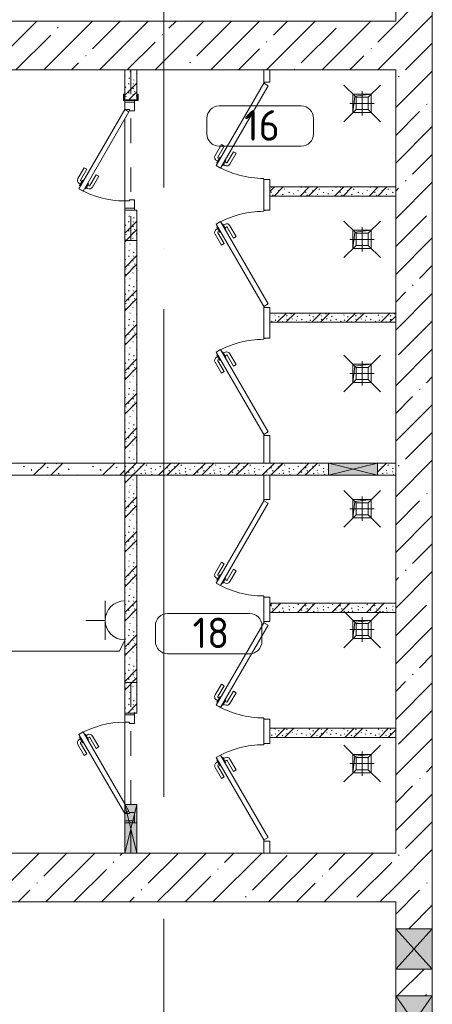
# Model space of a CAD drawing. Header units: millimetres. Extents: x -32229 to 169101, y -13689 to 125138.
# Tile 209 of 256: x 106725 to 110105, y 11211 to 19287. Entities that reach past the tile are written whole.
import ezdxf

# ---------------------------------------------------------------- set-up
doc = ezdxf.new("R2010")
doc.units = ezdxf.units.MM
doc.linetypes.add('3_ Штрих_ 1 х 1 мм', pattern=[400, 200, -200])
doc.linetypes.add('ADSK_Линия сетки', pattern=[5000, 4000, -500, 0, -500])
for name, color, linetype, lineweight in [('A-____-NOTE-TEXT', 5, 'Continuous', 18), ('A-AREA-____-IDEN', 7, 'Continuous', 9), ('A-DOOR-____-MCUT', 7, 'Continuous', 9), ('A-DOOR-____-OTLN', 7, 'Continuous', 18), ('A-DOOR-FRAM-MCUT', 7, 'Continuous', 9), ('A-FLOR-____-OTLN', 7, 'Continuous', 18), ('A-GLAZ-____-MCUT', 7, 'Continuous', 9), ('A-GLAZ-____-OTLN', 7, 'Continuous', 18), ('A-WALL-____-MCUT', 7, 'Continuous', 40), ('A-WALL-____-PATT', 7, 'Continuous', 40), ('I-WALL-____-MCUT', 7, 'Continuous', 40), ('M-EQPM-____-OTLN', 7, 'Continuous', 18), ('P-SANR-FIXT-OTLN', 7, 'Continuous', 18), ('S-BEAM-____-OTLN', 7, 'Continuous', 18), ('S-COLS-____-MCUT', 7, 'Continuous', 40), ('S-COLS-____-OTLN', 7, 'Continuous', 18), ('S-GRID-____-OTLN', 7, 'Continuous', 9)]:
    doc.layers.add(name, color=color, linetype=linetype, lineweight=lineweight)
doc.layers.add('A-DETL-____-OTLN', color=7, linetype='Continuous', lineweight=9, true_color=0x00a600)
doc.styles.add('GOST Common_5', font='GOST_Common.ttf', dxfattribs={"height": 250})
pattern_1 = [(45, (0, 0), (-228.0985, 228.0985), []), (45, (228.1, 0), (-228.0985, 228.0985), [403.225, -80.645, 6.706, -73.939])]
pattern_2 = [(135, (150.28, 188.64), (-282.8427, 3e-14), [6.706, -393.294]), (135, (174.9, 237.36), (-282.8427, 3e-14), [6.706, -393.294]), (135, (211.96, 236.53), (-282.8427, 3e-14), [6.706, -393.294]), (135, (114.96, 223.96), (-282.8427, 3e-14), [6.706, -393.294]), (135, (77.54, 223.96), (-282.8427, 3e-14), [6.706, -393.294]), (135, (57.44, 184.52), (-282.8427, 3e-14), [6.706, -393.294]), (135, (66.21, 142.9), (-282.8427, 3e-14), [6.706, -393.294]), (135, (107.33, 161), (-282.8427, 3e-14), [6.706, -393.294]), (135, (99.08, 130.94), (-282.8427, 3e-14), [6.706, -393.294]), (135, (22.6, 136.46), (-282.8427, 3e-14), [6.706, -393.294]), (135, (21.16, 168.08), (-282.8427, 3e-14), [6.706, -393.294]), (135, (46.13, 96.12), (-282.8427, 3e-14), [6.706, -393.294]), (135, (3.54, 74.6), (-282.8427, 3e-14), [6.706, -393.294]), (135, (40.3, 47.56), (-282.8427, 3e-14), [6.706, -393.294]), (135, (39.77, 18.47), (-282.8427, 3e-14), [6.706, -393.294]), (135, (76.94, 37.28), (-282.8427, 3e-14), [6.706, -393.294]), (135, (114.18, 62.4), (-282.8427, 3e-14), [6.706, -393.294]), (135, (139.87, 90.2), (-282.8427, 3e-14), [6.706, -393.294]), (135, (141.44, 15.82), (-282.8427, 3e-14), [6.706, -393.294]), (135, (188.69, 26.73), (-282.8427, 3e-14), [6.706, -393.294]), (135, (176.14, 51.36), (-282.8427, 3e-14), [6.706, -393.294]), (135, (177.03, 0), (-282.8427, 3e-14), [6.706, -393.294]), (135, (276.61, 8.22), (-282.8427, 3e-14), [6.706, -393.294]), (135, (271.19, 31.72), (-282.8427, 3e-14), [6.706, -393.294]), (135, (268.29, 119.65), (-282.8427, 3e-14), [6.706, -393.294]), (135, (237.92, 101.95), (-282.8427, 3e-14), [6.706, -393.294]), (135, (237.92, 158.27), (-282.8427, 3e-14), [6.706, -393.294]), (135, (260.4, 204.35), (-282.8427, 3e-14), [6.706, -393.294]), (135, (275.54, 235.4), (-282.8427, 3e-14), [6.706, -393.294]), (135, (117.62, 268.96), (-282.8427, 3e-14), [6.706, -393.294]), (135, (203.62, 273.83), (-282.8427, 3e-14), [6.706, -393.294]), (135, (47.24, 279.3), (-282.8427, 3e-14), [6.706, -393.294]), (135, (23.2, 266.16), (-282.8427, 3e-14), [6.706, -393.294]), (135, (42.78, 232.52), (-282.8427, 3e-14), [6.706, -393.294]), (135, (177.76, 90.57), (-282.8427, 3e-14), [6.706, -393.294]), (135, (181.12, 121.8), (-282.8427, 3e-14), [6.706, -393.294]), (135, (206.73, 172.06), (-282.8427, 3e-14), [6.706, -393.294]), (135, (143.14, 136.62), (-282.8427, 3e-14), [6.706, -393.294]), (135, (211.51, 131.86), (-282.8427, 3e-14), [6.706, -393.294]), (135, (81.47, 95.1), (-282.8427, 3e-14), [6.706, -393.294]), (135, (235.13, 60.46), (-282.8427, 3e-14), [6.706, -393.294]), (135, (242.24, 4.89), (-282.8427, 3e-14), [6.706, -393.294]), (45, (0, 106.07), (-282.8427, 0), []), (45, (106.07, 0), (-282.8427, 0), []), (45, (176.78, 0), (-282.8427, 0), []), (45, (0, 176.78), (-282.8427, 0), [])]

# ---------------------------------------------------------------- blocks, each defined once
blk = doc.blocks.new('АР_Дверь однопольная - 900х2100h_750__служебные-6013664--01 ЭМ')
at = {"layer": 'A-DOOR-____-MCUT', "color": 253, "lineweight": 13, "true_color": 0xaaaaaa}
for p, q in [((-274.5, 425), (-294.5, 390.4)), ((375, 50), (-274.5, 425)), ((-294.5, 390.4), (355, 15.4)), ((355, 15.4), (375, 50))]:
    blk.add_line(p, q, dxfattribs=at)
at = {"layer": 'A-DOOR-____-OTLN', "color": 253, "lineweight": 5, "true_color": 0xaaaaaa}
for p, q in [((-252.9, 412.5), (-248.9, 419.4)), ((-248.9, 419.4), (-205.6, 394.4)), ((-238, 413.2), (-232, 423.6)), ((-216.4, 400.7), (-210.4, 411.1)), ((-114.8, 361.7), (-203.6, 412.9)), ((-102.3, 383.3), (-191.1, 434.6)), ((-272.9, 377.9), (-276.9, 370.9)), ((-276.9, 370.9), (-233.6, 345.9)), ((-266, 364.7), (-272, 354.3)), ((-244.4, 352.2), (-250.4, 341.8)), ((-159.8, 283.7), (-248.6, 335)), ((-233.6, 345.9), (-229.6, 352.9)), ((-205.6, 394.4), (-209.6, 387.5)), ((-114.8, 361.7), (-102.3, 383.3)), ((-172.3, 262.1), (-261.1, 313.3)), ((-159.8, 283.7), (-172.3, 262.1))]:
    blk.add_line(p, q, dxfattribs=at)
for centre, radius, start, end in [((375, 50), 750, 150, 180), ((-206.1, 408.6), 30, 60, 150), ((-206.1, 408.6), 4.99, 60, 150), ((-246.1, 339.3), 30, 150, 240), ((-246.1, 339.3), 4.99, 150, 240)]:
    blk.add_arc(centre, radius, start, end, dxfattribs=at)
at = {"layer": 'A-DOOR-FRAM-MCUT', "color": 253, "lineweight": 13, "true_color": 0xaaaaaa}
for p, q in [((-435, 50), (-450, 50)), ((-375, 50), (-435, 50)), ((-435, 50), (-435, -30)), ((-375, 10), (-375, 50)), ((-365, 10), (-375, 10)), ((-365, -30), (-365, 10)), ((375, 10), (365, 10)), ((365, 10), (365, -30)), ((435, 50), (375, 50)), ((375, 50), (375, 10)), ((435, -30), (435, 50)), ((435, 50), (450, 50)), ((-435, -30), (-450, -30)), ((-435, -30), (-365, -30)), ((365, -30), (435, -30)), ((435, -30), (450, -30))]:
    blk.add_line(p, q, dxfattribs=at)
blk = doc.blocks.new('АР_Дверь однопольная - 900х2100h_750__служебные-6013658--01 ЭМ')
at = {"layer": 'A-DOOR-____-MCUT', "color": 253, "lineweight": 13, "true_color": 0xaaaaaa}
for p, q in [((274.5, 425), (-375, 50)), ((294.5, 390.4), (274.5, 425)), ((-300, 47.1), (294.5, 390.4)), ((-375, 50), (-355, 15.4)), ((-355, 15.4), (-300, 47.1))]:
    blk.add_line(p, q, dxfattribs=at)
at = {"layer": 'A-DOOR-____-OTLN', "color": 253, "lineweight": 5, "true_color": 0xaaaaaa}
for p, q in [((102.3, 383.3), (191.1, 434.6)), ((114.8, 361.7), (203.6, 412.9)), ((248.9, 419.4), (205.6, 394.4)), ((216.4, 400.7), (210.4, 411.1)), ((238, 413.2), (232, 423.6)), ((252.9, 412.5), (248.9, 419.4)), ((114.8, 361.7), (102.3, 383.3)), ((159.8, 283.7), (248.6, 335)), ((205.6, 394.4), (209.6, 387.5)), ((233.6, 345.9), (229.6, 352.9)), ((276.9, 370.9), (233.6, 345.9)), ((244.4, 352.2), (250.4, 341.8)), ((266, 364.7), (272, 354.3)), ((272.9, 377.9), (276.9, 370.9)), ((159.8, 283.7), (172.3, 262.1)), ((172.3, 262.1), (261.1, 313.3))]:
    blk.add_line(p, q, dxfattribs=at)
for centre, radius, start, end in [((206.1, 408.6), 30, 30, 120), ((206.1, 408.6), 4.99, 30, 120), ((-375, 50), 750, 360, 30), ((246.1, 339.3), 4.99, 300, 30), ((246.1, 339.3), 30, 300, 30)]:
    blk.add_arc(centre, radius, start, end, dxfattribs=at)
at = {"layer": 'A-DOOR-FRAM-MCUT', "color": 253, "lineweight": 13, "true_color": 0xaaaaaa}
for p, q in [((-435, 50), (-450, 50)), ((-375, 50), (-435, 50)), ((-435, 50), (-435, -30)), ((-375, 10), (-375, 50)), ((-365, 10), (-375, 10)), ((-365, -30), (-365, 10)), ((375, 10), (365, 10)), ((365, 10), (365, -30)), ((435, 50), (375, 50)), ((375, 50), (375, 10)), ((435, -30), (435, 50)), ((435, 50), (450, 50)), ((-435, -30), (-450, -30)), ((-435, -30), (-365, -30)), ((365, -30), (435, -30)), ((435, -30), (450, -30))]:
    blk.add_line(p, q, dxfattribs=at)
blk = doc.blocks.new('АР_Дверь однопольная - 800х2100h_650__душевые-6019282--01 ЭМ')
at = {"layer": 'A-DOOR-____-MCUT', "color": 253, "lineweight": 13, "true_color": 0xaaaaaa}
for p, q in [((-285.5, 415), (-305.5, 380.4)), ((390, 25), (-285.5, 415)), ((-305.5, 380.4), (370, -9.6)), ((370, -9.6), (390, 25))]:
    blk.add_line(p, q, dxfattribs=at)
at = {"layer": 'A-DOOR-____-OTLN', "color": 253, "lineweight": 5, "true_color": 0xaaaaaa}
for p, q in [((-263.8, 402.5), (-259.8, 409.4)), ((-259.8, 409.4), (-216.5, 384.4)), ((-249, 403.2), (-243, 413.6)), ((-113.3, 373.3), (-202.1, 424.6)), ((-283.8, 367.9), (-287.8, 360.9)), ((-287.8, 360.9), (-244.5, 335.9)), ((-277, 354.7), (-283, 344.3)), ((-255.4, 342.2), (-261.4, 331.8)), ((-170.8, 273.7), (-259.6, 325)), ((-244.5, 335.9), (-240.5, 342.9)), ((-227.4, 390.7), (-221.4, 401.1)), ((-216.5, 384.4), (-220.5, 377.5)), ((-125.8, 351.7), (-214.6, 402.9)), ((-125.8, 351.7), (-113.3, 373.3)), ((-183.3, 252.1), (-272.1, 303.3)), ((-170.8, 273.7), (-183.3, 252.1))]:
    blk.add_line(p, q, dxfattribs=at)
for centre, radius, start, end in [((390, 25), 780, 150, 180), ((-217, 398.6), 30, 60, 150), ((-257.1, 329.3), 30, 150, 240), ((-257.1, 329.3), 4.99, 150, 240), ((-217, 398.6), 4.99, 60, 150)]:
    blk.add_arc(centre, radius, start, end, dxfattribs=at)
at = {"layer": 'A-DOOR-FRAM-MCUT', "color": 253, "lineweight": 13, "true_color": 0xaaaaaa}
for p, q in [((-395, 25), (-400, 25)), ((-395, 20), (-400, 20)), ((395, 25), (400, 25)), ((395, 20), (400, 20))]:
    blk.add_line(p, q, dxfattribs=at)
blk = doc.blocks.new('АР_Дверь однопольная - 800х2100h_650__душевые-6019181--01 ЭМ')
at = {"layer": 'A-DOOR-____-MCUT', "color": 253, "lineweight": 13, "true_color": 0xaaaaaa}
for p, q in [((285.5, 415), (-390, 25)), ((305.5, 380.4), (285.5, 415)), ((-370, -9.6), (305.5, 380.4)), ((-390, 25), (-370, -9.6))]:
    blk.add_line(p, q, dxfattribs=at)
at = {"layer": 'A-DOOR-____-OTLN', "color": 253, "lineweight": 5, "true_color": 0xaaaaaa}
for p, q in [((113.3, 373.3), (202.1, 424.6)), ((259.8, 409.4), (216.5, 384.4)), ((249, 403.2), (243, 413.6)), ((263.8, 402.5), (259.8, 409.4)), ((125.8, 351.7), (113.3, 373.3)), ((125.8, 351.7), (214.6, 402.9)), ((170.8, 273.7), (259.6, 325)), ((216.5, 384.4), (220.5, 377.5)), ((227.4, 390.7), (221.4, 401.1)), ((244.5, 335.9), (240.5, 342.9)), ((287.8, 360.9), (244.5, 335.9)), ((255.4, 342.2), (261.4, 331.8)), ((277, 354.7), (283, 344.3)), ((283.8, 367.9), (287.8, 360.9)), ((170.8, 273.7), (183.3, 252.1)), ((183.3, 252.1), (272.1, 303.3))]:
    blk.add_line(p, q, dxfattribs=at)
for centre, radius, start, end in [((217, 398.6), 30, 30, 120), ((-390, 25), 780, 360, 30), ((217, 398.6), 4.99, 30, 120), ((257.1, 329.3), 4.99, 300, 30), ((257.1, 329.3), 30, 300, 30)]:
    blk.add_arc(centre, radius, start, end, dxfattribs=at)
at = {"layer": 'A-DOOR-FRAM-MCUT', "color": 253, "lineweight": 13, "true_color": 0xaaaaaa}
for p, q in [((-395, 25), (-400, 25)), ((-395, 20), (-400, 20)), ((395, 25), (400, 25)), ((395, 20), (400, 20))]:
    blk.add_line(p, q, dxfattribs=at)
blk = doc.blocks.new('АР_Отверстие прямоугольное - ОВВ-5560909--01 ЭМ')
at = {"layer": 'A-GLAZ-____-OTLN', "lineweight": 13, "true_color": 0xf0f0f0}
blk.add_hatch(color=7, dxfattribs=at).paths.add_polyline_path([(-90, 101.3), (-90, -150), (340, -150), (340, 150), (-90, 150), (-90, 111.9)])
at = {"layer": 'A-GLAZ-____-MCUT', "color": 253, "lineweight": 13, "true_color": 0xaaaaaa}
for p, q in [((-90, 150), (-90, -150)), ((340, 150), (340, -150))]:
    blk.add_line(p, q, dxfattribs=at)
at = {"layer": 'A-GLAZ-____-OTLN', "color": 253, "lineweight": 5, "true_color": 0xaaaaaa}
for p, q in [((340, 150), (-90, -150)), ((-90, 150), (340, -150))]:
    blk.add_line(p, q, dxfattribs=at)
at = {"layer": 'A-GLAZ-____-OTLN', "color": 253, "lineweight": 13, "true_color": 0xaaaaaa}
for p, q in [((340, 150), (-90, 150)), ((-90, 150), (-90, -150)), ((340, -150), (340, 150)), ((-90, -150), (340, -150))]:
    blk.add_line(p, q, dxfattribs=at)
blk = doc.blocks.new('АР_Канал вертикальный прямоугольный - ВК-5386080--01 ЭМ')
at = {"layer": 'M-EQPM-____-OTLN', "color": 253, "lineweight": 13, "true_color": 0xaaaaaa}
for p, q in [((75, 75), (-75, 75)), ((-75, 75), (-75, -75)), ((75, 75), (-75, 75)), ((-75, 75), (-75, -75)), ((-75, -75), (-75, 75)), ((-75, 75), (75, 75)), ((-75, -75), (-60, 60)), ((-75, -75), (-60, 60)), ((-60, 60), (75, 75)), ((-60, 60), (75, 75)), ((75, -75), (75, 75)), ((75, 75), (75, -75)), ((-75, -75), (75, -75)), ((75, -75), (-75, -75))]:
    blk.add_line(p, q, dxfattribs=at)
blk = doc.blocks.new('АР_Канал вертикальный прямоугольный - ВК-5405369--01 ЭМ')
at = {"layer": 'M-EQPM-____-OTLN', "color": 253, "lineweight": 13, "true_color": 0xaaaaaa}
for p, q in [((75, 75), (-75, 75)), ((-75, 75), (-75, -75)), ((75, 75), (-75, 75)), ((-75, 75), (-75, -75)), ((-75, -75), (-75, 75)), ((-75, 75), (75, 75)), ((-75, -75), (-60, 60)), ((-75, -75), (-60, 60)), ((-60, 60), (75, 75)), ((-60, 60), (75, 75)), ((75, -75), (75, 75)), ((75, 75), (75, -75)), ((-75, -75), (75, -75)), ((75, -75), (-75, -75))]:
    blk.add_line(p, q, dxfattribs=at)
blk = doc.blocks.new('АР_Отверстие прямоугольное - ОВВ-3603837--01 ЭМ')
at = {"layer": 'A-GLAZ-____-OTLN', "lineweight": 13, "true_color": 0xf0f0f0}
blk.add_hatch(color=7, dxfattribs=at).paths.add_polyline_path([(325, -50), (325, 50), (-75, 50), (-75, -50)])
at = {"layer": 'A-GLAZ-____-MCUT', "color": 253, "lineweight": 13, "true_color": 0xaaaaaa}
for p, q in [((-75, 50), (-75, -50)), ((325, 50), (325, -50))]:
    blk.add_line(p, q, dxfattribs=at)
at = {"layer": 'A-GLAZ-____-OTLN', "color": 253, "lineweight": 5, "true_color": 0xaaaaaa}
for p, q in [((325, 50), (-75, -50)), ((-75, 50), (325, -50))]:
    blk.add_line(p, q, dxfattribs=at)
at = {"layer": 'A-GLAZ-____-OTLN', "color": 253, "lineweight": 13, "true_color": 0xaaaaaa}
for p, q in [((325, 50), (-75, 50)), ((-75, 50), (-75, -50)), ((325, -50), (325, 50)), ((-75, -50), (325, -50))]:
    blk.add_line(p, q, dxfattribs=at)
blk = doc.blocks.new('АР_Перемычка - 100_Уx1_75x5__Оп_250_125x80x5_-250_-6370460--01 ЭМ')
at = {"layer": 'S-BEAM-____-OTLN', "color": 9, "linetype": '3_ Штрих_ 1 х 1 мм', "lineweight": 15, "true_color": 0xc4c4c4}
for p, q in [((-700, 50), (-700, -50)), ((700, 50), (700, -50)), ((-700, 0), (700, 0))]:
    blk.add_line(p, q, dxfattribs=at)
blk = doc.blocks.new('АР_Перемычка - 100_Уx1_75x5__Оп_250-250_125x80x5__-6371076--01 ЭМ')
at = {"layer": 'S-BEAM-____-OTLN', "color": 9, "linetype": '3_ Штрих_ 1 х 1 мм', "lineweight": 15, "true_color": 0xc4c4c4}
for p, q in [((-700, 50), (-700, -50)), ((700, 50), (700, -50)), ((-700, 0), (-300, 0)), ((-300, 0), (700, 0))]:
    blk.add_line(p, q, dxfattribs=at)
blk = doc.blocks.new('АР_Трап - 100-100-V67--01 ЭМ')
at = {"layer": 'P-SANR-FIXT-OTLN', "color": 253, "lineweight": 13, "true_color": 0xaaaaaa}
for p, q in [((-50, 50), (-150, 150)), ((0, -100), (0, 100)), ((50, 50), (150, 150)), ((-100, 0), (100, 0)), ((-50, -50), (-50, 50)), ((50, 50), (-50, 50)), ((50, -50), (50, 50)), ((-50, -50), (-150, -150)), ((-50, -50), (50, -50)), ((50, -50), (150, -150))]:
    blk.add_line(p, q, dxfattribs=at)
blk = doc.blocks.new('АР_Отверстие прямоугольное - ОВВ-5561092--01 ЭМ')
at = {"layer": 'A-GLAZ-____-OTLN', "lineweight": 13, "true_color": 0xf0f0f0}
blk.add_hatch(color=7, dxfattribs=at).paths.add_polyline_path([(-40, 121.1), (-40, -150), (290, -150), (290, 150), (-40, 150), (-40, 132.5)])
at = {"layer": 'A-GLAZ-____-MCUT', "color": 253, "lineweight": 13, "true_color": 0xaaaaaa}
for p, q in [((-40, 150), (-40, -150)), ((290, 150), (290, -150))]:
    blk.add_line(p, q, dxfattribs=at)
at = {"layer": 'A-GLAZ-____-OTLN', "color": 253, "lineweight": 5, "true_color": 0xaaaaaa}
for p, q in [((290, 150), (-40, -150)), ((-40, 150), (290, -150))]:
    blk.add_line(p, q, dxfattribs=at)
at = {"layer": 'A-GLAZ-____-OTLN', "color": 253, "lineweight": 13, "true_color": 0xaaaaaa}
for p, q in [((290, 150), (-40, 150)), ((-40, 150), (-40, -150)), ((290, -150), (290, 150)), ((-40, -150), (290, -150))]:
    blk.add_line(p, q, dxfattribs=at)
blk = doc.blocks.new('АР_Фахверк_ _Швеллер полки параллельные_ - 12П-6013685--01 ЭМ')
at = {"layer": 'S-COLS-____-OTLN', "lineweight": 15, "true_color": 0xaaaaaa}
blk.add_hatch(color=253, dxfattribs=at).paths.add_polyline_path([(-16.6, 50), (-15.4, -60), (35.4, -60), (35.4, -52.2), (-11.8, -50), (-11.8, 52.2), (35.4, 52.2), (35.4, 60), (-16.6, 60)])
at = {"layer": 'S-COLS-____-MCUT', "color": 253, "lineweight": 15, "true_color": 0xaaaaaa}
for p, q in [((35.4, 60), (-16.6, 60)), ((-16.6, 60), (-16.6, -60)), ((-11.8, -52.2), (-11.8, 52.2)), ((-11.8, 52.2), (35.4, 52.2)), ((35.4, 52.2), (35.4, 60)), ((-16.6, -60), (35.4, -60)), ((35.4, -52.2), (-11.8, -52.2)), ((35.4, -60), (35.4, -52.2))]:
    blk.add_line(p, q, dxfattribs=at)
blk = doc.blocks.new('Наметкина 10_РД_АР_П_отсоединено_rvt-1--01 ЭМ')
at = {"layer": 'A-WALL-____-PATT', "lineweight": 5, "true_color": 0xaaaaaa}
h = blk.add_hatch(dxfattribs=at)
h.set_pattern_fill('FP_1', color=253, style=0, pattern_type=2)
h.set_pattern_definition(pattern_1)
h.paths.add_polyline_path([(109805.3, 2600), (110105.3, 2600), (110105.3, 10850), (109805.3, 10850), (109805.3, 2609)])
h.paths.add_polyline_path([(109945.3, 11280), (110105.3, 11280), (110105.3, 11500), (109805.3, 11500), (109805.3, 11280), (109840.9, 11280)])
h.paths.add_polyline_path([(109812.3, 11830), (110105.3, 11830), (110105.3, 30150), (109805.3, 30150), (109805.3, 11830)])
h = blk.add_hatch(dxfattribs=at)
h.set_pattern_fill('FP_1', color=253, style=0, pattern_type=2)
h.set_pattern_definition(pattern_1)
h.paths.add_polyline_path([(105605.3, 18875), (108005.5, 18875), (108005.5, 19275), (105605.3, 19275), (105605.3, 19075)])
h = blk.add_hatch(dxfattribs=at)
h.set_pattern_fill('FP_1', color=253, style=0, pattern_type=2)
h.set_pattern_definition(pattern_1)
h.paths.add_polyline_path([(109794.3, 18875), (109805.3, 18875), (109805.3, 19275), (108005.5, 19275), (108005.5, 18875), (109609.6, 18875)])
h = blk.add_hatch(dxfattribs=at)
h.set_pattern_fill('FP_7', color=253, style=0, pattern_type=2)
h.set_pattern_definition(pattern_2)
h.paths.add_polyline_path([(107685.3, 15650), (107685.3, 17725), (107585.3, 17725), (107585.3, 15650)])
h.paths.add_polyline_path([(107587.2, 18629.8), (107685.3, 18631.2), (107685.3, 18875), (107585.3, 18875), (107585.3, 18629.8)])
h = blk.add_hatch(dxfattribs=at)
h.set_pattern_fill('FP_7', color=253, style=0, pattern_type=2)
h.set_pattern_definition(pattern_2)
h.paths.add_polyline_path([(109765.7, 17840), (109805.3, 17840), (109805.3, 17915), (108775.3, 17915), (108775.3, 17840), (109641.1, 17840)])
h = blk.add_hatch(dxfattribs=at)
h.set_pattern_fill('FP_7', color=253, style=0, pattern_type=2)
h.set_pattern_definition(pattern_2)
h.paths.add_polyline_path([(109750.2, 16805), (109805.3, 16805), (109805.3, 16880), (108775.3, 16880), (108775.3, 16805), (109737.2, 16805)])
h = blk.add_hatch(dxfattribs=at)
h.set_pattern_fill('FP_6', color=253, style=0, pattern_type=2)
h.set_pattern_definition([(135, (300.56, 377.28), (-565.6854, 6e-14), [10, -790]), (135, (349.8, 474.73), (-565.6854, 6e-14), [10, -790]), (135, (423.93, 473.06), (-565.6854, 6e-14), [10, -790]), (135, (229.92, 447.9), (-565.6854, 6e-14), [10, -790]), (135, (155.08, 447.9), (-565.6854, 6e-14), [10, -790]), (135, (114.9, 369.03), (-565.6854, 6e-14), [10, -790]), (135, (132.43, 285.8), (-565.6854, 6e-14), [10, -790]), (135, (214.66, 322), (-565.6854, 6e-14), [10, -790]), (135, (198.16, 261.88), (-565.6854, 6e-14), [10, -790]), (135, (45.2, 272.9), (-565.6854, 6e-14), [10, -790]), (135, (42.32, 336.16), (-565.6854, 6e-14), [10, -790]), (135, (92.26, 192.24), (-565.6854, 6e-14), [10, -790]), (135, (7.07, 149.2), (-565.6854, 6e-14), [10, -790]), (135, (80.6, 95.1), (-565.6854, 6e-14), [10, -790]), (135, (79.53, 36.94), (-565.6854, 6e-14), [10, -790]), (135, (153.87, 74.56), (-565.6854, 6e-14), [10, -790]), (135, (228.35, 124.8), (-565.6854, 6e-14), [10, -790]), (135, (279.75, 180.4), (-565.6854, 6e-14), [10, -790]), (135, (282.9, 31.63), (-565.6854, 6e-14), [10, -790]), (135, (377.38, 53.45), (-565.6854, 6e-14), [10, -790]), (135, (352.28, 102.7), (-565.6854, 6e-14), [10, -790]), (135, (354.05, 0), (-565.6854, 6e-14), [10, -790]), (135, (553.23, 16.45), (-565.6854, 6e-14), [10, -790]), (135, (542.38, 63.45), (-565.6854, 6e-14), [10, -790]), (135, (536.58, 239.3), (-565.6854, 6e-14), [10, -790]), (135, (475.85, 203.9), (-565.6854, 6e-14), [10, -790]), (135, (475.85, 316.54), (-565.6854, 6e-14), [10, -790]), (135, (520.8, 408.7), (-565.6854, 6e-14), [10, -790]), (135, (551.1, 470.8), (-565.6854, 6e-14), [10, -790]), (135, (235.25, 537.93), (-565.6854, 6e-14), [10, -790]), (135, (407.25, 547.65), (-565.6854, 6e-14), [10, -790]), (135, (94.5, 558.6), (-565.6854, 6e-14), [10, -790]), (135, (46.4, 532.3), (-565.6854, 6e-14), [10, -790]), (135, (85.56, 465.04), (-565.6854, 6e-14), [10, -790]), (135, (355.53, 181.14), (-565.6854, 6e-14), [10, -790]), (135, (362.23, 243.6), (-565.6854, 6e-14), [10, -790]), (135, (413.45, 344.1), (-565.6854, 6e-14), [10, -790]), (135, (286.3, 273.25), (-565.6854, 6e-14), [10, -790]), (135, (423.02, 263.72), (-565.6854, 6e-14), [10, -790]), (135, (162.94, 190.2), (-565.6854, 6e-14), [10, -790]), (135, (470.25, 120.93), (-565.6854, 6e-14), [10, -790]), (135, (484.48, 9.78), (-565.6854, 6e-14), [10, -790]), (45, (0, 212.13), (-565.6854, 0), []), (45, (212.13, 0), (-565.6854, 0), []), (45, (353.55, 0), (-565.6854, 0), []), (45, (0, 353.55), (-565.6854, 0), [])])
h.paths.add_polyline_path([(107585.3, 15550), (107585.3, 15650), (103995.3, 15650), (103995.3, 15550), (104836, 15550)])
h.paths.add_polyline_path([(101355.3, 15550), (103795.3, 15550), (103795.3, 15650), (101355.3, 15650)])
h = blk.add_hatch(dxfattribs=at)
h.set_pattern_fill('FP_7', color=253, style=0, pattern_type=2)
h.set_pattern_definition(pattern_2)
h.paths.add_polyline_path([(109805.3, 15550), (109805.3, 15650), (109655.3, 15650), (109655.3, 15550), (109716.8, 15550)])
h.paths.add_polyline_path([(107585.3, 15550), (109255.3, 15550), (109255.3, 15650), (107585.3, 15650)])
h = blk.add_hatch(dxfattribs=at)
h.set_pattern_fill('FP_7', color=253, style=0, pattern_type=2)
h.set_pattern_definition(pattern_2)
h.paths.add_polyline_path([(107585.3, 13600), (107685.3, 13600), (107685.3, 15550), (107585.3, 15550), (107585.3, 13654.3)])
h = blk.add_hatch(dxfattribs=at)
h.set_pattern_fill('FP_7', color=253, style=0, pattern_type=2)
h.set_pattern_definition(pattern_2)
h.paths.add_polyline_path([(109686.9, 14425), (109805.3, 14425), (109805.3, 14500), (108775.3, 14500), (108775.3, 14425), (108848.5, 14425)])
h = blk.add_hatch(dxfattribs=at)
h.set_pattern_fill('FP_7', color=253, style=0, pattern_type=2)
h.set_pattern_definition(pattern_2)
h.paths.add_polyline_path([(109762.4, 13400), (109805.3, 13400), (109805.3, 13475), (108775.3, 13475), (108775.3, 13400), (108848.5, 13400)])
h = blk.add_hatch(dxfattribs=at)
h.set_pattern_fill('FP_1', color=253, style=0, pattern_type=2)
h.set_pattern_definition(pattern_1)
h.paths.add_polyline_path([(107585.3, 12050), (108005.5, 12050), (108005.5, 12450), (105605.3, 12450), (105605.3, 12050)])
h = blk.add_hatch(dxfattribs=at)
h.set_pattern_fill('FP_1', color=253, style=0, pattern_type=2)
h.set_pattern_definition(pattern_1)
h.paths.add_polyline_path([(108005.5, 12050), (109805.3, 12050), (109805.3, 12450), (108005.5, 12450)])
at = {"layer": 'A-FLOR-____-OTLN', "color": 253, "lineweight": 13, "true_color": 0xaaaaaa}
for p, q in [((107585.3, 18610), (107585.3, 18625)), ((107585.3, 17800), (107585.3, 18470)), ((107585.3, 17725), (107585.3, 17740)), ((107585.3, 13585), (107585.3, 13600)), ((107585.3, 12855), (107585.3, 13525)), ((107585.3, 12700), (107585.3, 12715))]:
    blk.add_line(p, q, dxfattribs=at)
at = {"layer": 'A-WALL-____-MCUT', "color": 253, "lineweight": 13, "true_color": 0xaaaaaa}
for p, q in [((110105.3, 11830), (110105.3, 30150)), ((109805.3, 23150), (109805.3, 19275)), ((108005.5, 19275), (105605.3, 19275)), ((109805.3, 19275), (108005.5, 19275)), ((105605.3, 18875), (108005.5, 18875)), ((108005.5, 18875), (109805.3, 18875)), ((109805.3, 18875), (109805.3, 12450)), ((107585.3, 12450), (105605.3, 12450)), ((107685.3, 12450), (107585.3, 12450)), ((108005.5, 12450), (107685.3, 12450)), ((109805.3, 12450), (108005.5, 12450)), ((105605.3, 12050), (108005.5, 12050)), ((108005.5, 12050), (109805.3, 12050)), ((109805.3, 12050), (109805.3, 11830)), ((109805.3, 11830), (109805.3, 11500)), ((110105.3, 11500), (110105.3, 11830)), ((109805.3, 11500), (109805.3, 11280)), ((110105.3, 11280), (110105.3, 11500)), ((109805.3, 11280), (109805.3, 10850)), ((110105.3, 10850), (110105.3, 11280))]:
    blk.add_line(p, q, dxfattribs=at)
at = {"layer": 'A-WALL-____-MCUT', "color": 253, "lineweight": 15, "true_color": 0xaaaaaa}
for p, q in [((108775.3, 17915), (108775.3, 17840)), ((108775.3, 16880), (108775.3, 16805)), ((108775.3, 14500), (108775.3, 14425)), ((108775.3, 13475), (108775.3, 13400))]:
    blk.add_line(p, q, dxfattribs=at)
at = {"layer": 'I-WALL-____-MCUT', "color": 253, "lineweight": 13, "true_color": 0xaaaaaa}
for p, q in [((107585.3, 18875), (107585.3, 18629.7)), ((107685.3, 18875), (107585.3, 18875)), ((107685.3, 18629.8), (107685.3, 18875)), ((108725.3, 18875), (108725.3, 18775)), ((108775.3, 18875), (108725.3, 18875)), ((108775.3, 18775), (108775.3, 18875)), ((108725.3, 18775), (108775.3, 18775)), ((108725.3, 17975), (108725.3, 17725)), ((108775.3, 17975), (108725.3, 17975)), ((108775.3, 17915), (108775.3, 17975)), ((109805.3, 17915), (108775.3, 17915)), ((109805.3, 17840), (109805.3, 17915)), ((108775.3, 17840), (109805.3, 17840)), ((108775.3, 17725), (108775.3, 17840)), ((107585.3, 17725), (107585.3, 15650)), ((107685.3, 17725), (107585.3, 17725)), ((107685.3, 15650), (107685.3, 17725)), ((108725.3, 17725), (108775.3, 17725)), ((108725.3, 16925), (108725.3, 16675)), ((108775.3, 16925), (108725.3, 16925)), ((108775.3, 16880), (108775.3, 16925)), ((109805.3, 16880), (108775.3, 16880)), ((109805.3, 16805), (109805.3, 16880)), ((108775.3, 16805), (109805.3, 16805)), ((108775.3, 16675), (108775.3, 16805)), ((108725.3, 16675), (108775.3, 16675)), ((108725.3, 15875), (108725.3, 15650)), ((108775.3, 15875), (108725.3, 15875)), ((108775.3, 15650), (108775.3, 15875)), ((107585.3, 15650), (103995.3, 15650)), ((107585.3, 15550), (107585.3, 15650)), ((107585.3, 15650), (107685.3, 15650)), ((109255.3, 15650), (107585.3, 15650)), ((107585.3, 15650), (107585.3, 15550)), ((108725.3, 15650), (108775.3, 15650)), ((109655.3, 15650), (109255.3, 15650)), ((109805.3, 15650), (109655.3, 15650)), ((109805.3, 15550), (109805.3, 15650)), ((103995.3, 15550), (107585.3, 15550)), ((107585.3, 15550), (107585.3, 13600)), ((107685.3, 15550), (107585.3, 15550)), ((107585.3, 15550), (109255.3, 15550)), ((107685.3, 13600), (107685.3, 15550)), ((108725.3, 15550), (108725.3, 15350)), ((108775.3, 15550), (108725.3, 15550)), ((108775.3, 15350), (108775.3, 15550)), ((109255.3, 15550), (109655.3, 15550)), ((109655.3, 15550), (109805.3, 15550)), ((108725.3, 15350), (108775.3, 15350)), ((108725.3, 14550), (108725.3, 14350)), ((108775.3, 14550), (108725.3, 14550)), ((108775.3, 14500), (108775.3, 14550)), ((109805.3, 14500), (108775.3, 14500)), ((109805.3, 14425), (109805.3, 14500)), ((108775.3, 14425), (109805.3, 14425)), ((108775.3, 14350), (108775.3, 14425)), ((108725.3, 14350), (108775.3, 14350)), ((107585.3, 13600), (107685.3, 13600)), ((108725.3, 13550), (108725.3, 13350)), ((108775.3, 13550), (108725.3, 13550)), ((108775.3, 13475), (108775.3, 13550)), ((109805.3, 13475), (108775.3, 13475)), ((109805.3, 13400), (109805.3, 13475)), ((108725.3, 13350), (108775.3, 13350)), ((108775.3, 13400), (109805.3, 13400)), ((108775.3, 13350), (108775.3, 13400)), ((107585.3, 12700), (107585.3, 12450)), ((107685.3, 12700), (107585.3, 12700)), ((107685.3, 12450), (107685.3, 12700)), ((108725.3, 12550), (108725.3, 12450)), ((108775.3, 12550), (108725.3, 12550)), ((108775.3, 12450), (108775.3, 12550)), ((107585.3, 12450), (107685.3, 12450)), ((108725.3, 12450), (108775.3, 12450))]:
    blk.add_line(p, q, dxfattribs=at)
at = {"layer": 'A-DOOR-____-OTLN', "color": 253, "lineweight": 13, "true_color": 0xaaaaaa}
for name, p, rotation in [('АР_Дверь однопольная - 800х2100h_650__душевые-6019282--01 ЭМ', (108750.3, 18375), 90), ('АР_Дверь однопольная - 900х2100h_750__служебные-6013664--01 ЭМ', (107635.3, 18175), 89.99999999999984), ('АР_Дверь однопольная - 800х2100h_650__душевые-6019181--01 ЭМ', (108750.3, 17325), 90), ('АР_Дверь однопольная - 800х2100h_650__душевые-6019181--01 ЭМ', (108750.3, 16275), 90), ('АР_Дверь однопольная - 800х2100h_650__душевые-6019282--01 ЭМ', (108750.3, 14950), 90), ('АР_Дверь однопольная - 800х2100h_650__душевые-6019282--01 ЭМ', (108750.3, 13950), 90), ('АР_Дверь однопольная - 900х2100h_750__служебные-6013658--01 ЭМ', (107635.3, 13150), 89.99999999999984), ('АР_Дверь однопольная - 800х2100h_650__душевые-6019181--01 ЭМ', (108750.3, 12950), 90)]:
    blk.add_blockref(name, p, dxfattribs=dict(at, rotation=rotation))
at = {"layer": 'A-GLAZ-____-OTLN', "color": 253, "lineweight": 13, "true_color": 0xaaaaaa}
blk.add_blockref('АР_Отверстие прямоугольное - ОВВ-3603837--01 ЭМ', (109330.3, 15600), dxfattribs=at)
for name, p, rotation in [('АР_Отверстие прямоугольное - ОВВ-3603837--01 ЭМ', (107635.3, 12525), 89.99999999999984), ('АР_Отверстие прямоугольное - ОВВ-5561092--01 ЭМ', (109955.3, 11540), 89.99999999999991), ('АР_Отверстие прямоугольное - ОВВ-5560909--01 ЭМ', (109955.3, 10940), 89.99999999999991)]:
    blk.add_blockref(name, p, dxfattribs=dict(at, rotation=rotation))
at = {"layer": 'M-EQPM-____-OTLN', "color": 253, "lineweight": 13, "true_color": 0xaaaaaa}
for name, p in [('АР_Канал вертикальный прямоугольный - ВК-5386080--01 ЭМ', (109530.3, 18600)), ('АР_Канал вертикальный прямоугольный - ВК-5386080--01 ЭМ', (109530.3, 17485)), ('АР_Канал вертикальный прямоугольный - ВК-5405369--01 ЭМ', (109530.3, 16385)), ('АР_Канал вертикальный прямоугольный - ВК-5405369--01 ЭМ', (109530.3, 15275)), ('АР_Канал вертикальный прямоугольный - ВК-5405369--01 ЭМ', (109530.3, 14285)), ('АР_Канал вертикальный прямоугольный - ВК-5405369--01 ЭМ', (109530.3, 13185))]:
    blk.add_blockref(name, p, dxfattribs=at)
at = {"layer": 'P-SANR-FIXT-OTLN', "color": 253, "lineweight": 13, "true_color": 0xaaaaaa}
for p in [(109530.3, 18600), (109530.3, 17485), (109530.3, 16385), (109530.3, 15275), (109530.3, 14285), (109530.3, 13185)]:
    blk.add_blockref('АР_Трап - 100-100-V67--01 ЭМ', p, dxfattribs=at)
at = {"layer": 'S-BEAM-____-OTLN', "color": 253, "lineweight": 13, "true_color": 0xaaaaaa, "rotation": 89.99999999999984}
for name, p in [('АР_Перемычка - 100_Уx1_75x5__Оп_250_125x80x5_-250_-6370460--01 ЭМ', (107635.3, 18175)), ('АР_Перемычка - 100_Уx1_75x5__Оп_250-250_125x80x5__-6371076--01 ЭМ', (107635.3, 13150))]:
    blk.add_blockref(name, p, dxfattribs=at)
at = {"layer": 'S-COLS-____-OTLN', "color": 253, "lineweight": 13, "true_color": 0xaaaaaa, "rotation": 89.99999999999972}
blk.add_blockref('АР_Фахверк_ _Швеллер полки параллельные_ - 12П-6013685--01 ЭМ', (107635.3, 18641.6), dxfattribs=at)
blk = doc.blocks.new('Марка помещения 2 - Марка помещения 2-1605974--01 ЭМ')
at = {"layer": 'A-AREA-____-IDEN', "color": 253, "true_color": 0xaaaaaa}
for p, q in [((-1.797, 0.841), (1.569, 0.841)), ((-2.297, -0.309), (-2.297, 0.341)), ((2.069, 0.341), (2.069, -0.309)), ((1.569, -0.809), (-1.797, -0.809))]:
    blk.add_line(p, q, dxfattribs=at)
for centre, start, end in [((-1.797, 0.341), 90, 180), ((1.569, 0.341), 0, 90), ((-1.797, -0.309), 180, 270), ((1.569, -0.309), 270, 360)]:
    blk.add_arc(centre, 0.5, start, end, dxfattribs=at)

msp = doc.modelspace()

# ---------------------------------------------------------------- linework, layer by layer
at = {"layer": 'A-____-NOTE-TEXT', "color": 5, "lineweight": 9, "true_color": 0x0000ff}
for p, q in [((107425.3, 14521.2), (107425.3, 14201.2)), ((107585.3, 14199.4), (107585.3, 14519.4)), ((107425.3, 14359.4), (107265.3, 14359.4))]:
    msp.add_line(p, q, dxfattribs=at)
msp.add_arc((107585.3, 14359.4), 160, 90, 270, dxfattribs=at)
at = {"layer": 'A-DETL-____-OTLN', "color": 5, "true_color": 0x0000ff}
for p in [(107584.8, 14198.6), (101397.6, 14107.9)]:
    msp.add_line(p, (107542.6, 14107.9), dxfattribs=at)
at = {"layer": 'S-GRID-____-OTLN', "color": 253, "linetype": 'ADSK_Линия сетки', "true_color": 0xaaaaaa}
msp.add_line((107905.3, -12088.9), (107905.3, 125138.4), dxfattribs=at)

# ---------------------------------------------------------------- block references
at = {"lineweight": 5}
msp.add_blockref('Наметкина 10_РД_АР_П_отсоединено_rvt-1--01 ЭМ', (0, 0), dxfattribs=at)
at = {"layer": 'A-AREA-____-IDEN', "color": 253, "true_color": 0xaaaaaa, "xscale": 199.9999999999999, "yscale": 199.9999999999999, "zscale": 199.9999999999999}
for p in [(108718, 18410.7), (108295.7, 14248.4)]:
    msp.add_blockref('Марка помещения 2 - Марка помещения 2-1605974--01 ЭМ', p, dxfattribs=at)

# ---------------------------------------------------------------- texts
at = {"layer": 'A-AREA-____-IDEN', "color": 253, "true_color": 0xaaaaaa, "char_height": 250, "width": 384.81, "attachment_point": 1, "style": 'GOST Common_5'}
for s, insert in [('16', (108563.5, 18544.4)), ('18', (108141.2, 14382.1))]:
    msp.add_mtext(s, dxfattribs=dict(at, insert=insert))

doc.saveas('drawing.dxf')
